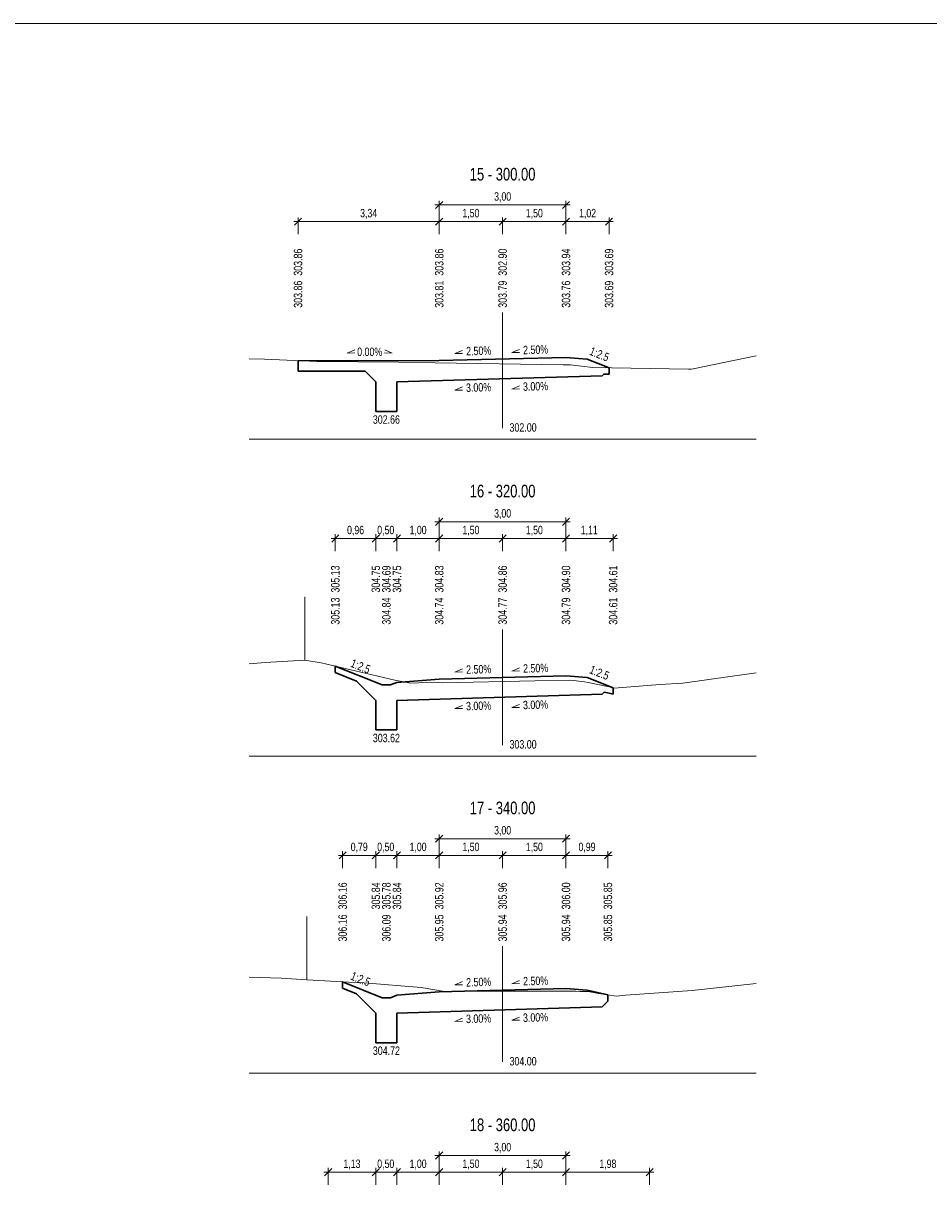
# Model space of a CAD drawing. Header units: metres. Extents: x -555394.9 to -555310.9, y -1125342.1 to -1125282.7.
# Tile 6 of 7: x -555353.7 to -555332.3, y -1125310.4 to -1125282.7. Entities that reach past the tile are written whole.
import ezdxf
from ezdxf.enums import TextEntityAlignment as Align

# ---------------------------------------------------------------- set-up
doc = ezdxf.new("R2010")
doc.units = ezdxf.units.M
doc.header["$MEASUREMENT"] = 0
doc.linetypes.add('DGN Style 4', pattern=[5.477252, 2.736915, -1.368458, 0.003421, -1.368458])
doc.layers.get('0').update_dxf_attribs({"lineweight": 13})
for name, color, linetype, lineweight in [('16', 7, 'Continuous', 0), ('_0', 7, 'Continuous', 0), ('KOTY', 7, 'Continuous', 13), ('PR_NAVRH', 1, 'Continuous', 30), ('PR_SKLON_NAVRH', 1, 'Continuous', 13), ('PR_STANICENI', 7, 'Continuous', 0), ('PR_VYSKY_NAVRH', 1, 'Continuous', 13), ('PR_VYSKY_TEREN', 7, 'Continuous', 13), ('RAMECEK', 7, 'Continuous', 0), ('TEREN', 7, 'Continuous', 0)]:
    doc.layers.add(name, color=color, linetype=linetype, lineweight=lineweight)
doc.styles.add('Style-Arial', font='arial.ttf')

# ---------------------------------------------------------------- blocks, each defined once
blk = doc.blocks.new('KOTA_ZN250')
at = {"color": 0, "linetype": 'ByBlock', "lineweight": -2, "ltscale": 0.25}
for p, q in [((-0.25, 0), (0.25, 0)), ((0.212, 0.212), (-0.212, -0.212)), ((0, -0.25), (0, 0.25))]:
    blk.add_line(p, q, dxfattribs=at)

msp = doc.modelspace()

# ---------------------------------------------------------------- linework, layer by layer
at = {"layer": '16', "color": 1, "linetype": 'DGN Style 4', "lineweight": 13}
for p, q in [((-555342.4, -1125289.555), (-555342.4, -1125292.555)), ((-555342.4, -1125297.055), (-555342.4, -1125300.055)), ((-555342.4, -1125304.555), (-555342.4, -1125307.555))]:
    msp.add_line(p, q, dxfattribs=at)
at = {"layer": '16', "color": 7, "linetype": 'Continuous', "lineweight": 0}
for p, q in [((-555348.4, -1125292.555), (-555336.4, -1125292.555)), ((-555348.4, -1125300.055), (-555336.4, -1125300.055)), ((-555348.4, -1125307.555), (-555336.4, -1125307.555))]:
    msp.add_line(p, q, dxfattribs=at)
at = {"layer": '_0', "color": 1, "lineweight": 13, "flags": 128}
msp.add_lwpolyline([(-555346.358, -1125297.926), (-555345.4, -1125298.31), (-555345.25, -1125298.37), (-555345.05, -1125298.37), (-555344.9, -1125298.31), (-555343.9, -1125298.23), (-555342.4, -1125298.192), (-555340.9, -1125298.155), (-555340.4, -1125298.195), (-555339.785, -1125298.441)], dxfattribs=at)
at = {"layer": 'KOTY'}
for p, q in [((-555343.9, -1125287.308), (-555343.9, -1125286.908)), ((-555343.9, -1125287.008), (-555340.898, -1125287.008)), ((-555340.9, -1125287.308), (-555340.9, -1125286.908)), ((-555347.241, -1125287.702), (-555347.241, -1125287.302)), ((-555347.241, -1125287.402), (-555339.881, -1125287.402)), ((-555343.9, -1125287.702), (-555343.9, -1125287.302)), ((-555342.4, -1125287.702), (-555342.4, -1125287.302)), ((-555340.9, -1125287.702), (-555340.9, -1125287.302)), ((-555339.881, -1125287.702), (-555339.881, -1125287.302)), ((-555343.9, -1125294.808), (-555343.9, -1125294.408)), ((-555340.9, -1125294.808), (-555340.9, -1125294.408)), ((-555343.9, -1125294.508), (-555340.898, -1125294.508)), ((-555346.359, -1125295.202), (-555346.359, -1125294.802)), ((-555346.359, -1125294.902), (-555339.785, -1125294.902)), ((-555345.4, -1125295.202), (-555345.4, -1125294.802)), ((-555344.9, -1125295.202), (-555344.9, -1125294.802)), ((-555343.9, -1125295.202), (-555343.9, -1125294.802)), ((-555342.4, -1125295.202), (-555342.4, -1125294.802)), ((-555340.9, -1125295.202), (-555340.9, -1125294.802)), ((-555339.785, -1125295.202), (-555339.785, -1125294.802)), ((-555343.9, -1125302.308), (-555343.9, -1125301.908)), ((-555340.9, -1125302.308), (-555340.9, -1125301.908)), ((-555343.9, -1125302.008), (-555340.898, -1125302.008)), ((-555346.186, -1125302.702), (-555346.186, -1125302.302)), ((-555346.186, -1125302.402), (-555339.908, -1125302.402)), ((-555345.4, -1125302.702), (-555345.4, -1125302.302)), ((-555344.9, -1125302.702), (-555344.9, -1125302.302)), ((-555343.9, -1125302.702), (-555343.9, -1125302.302)), ((-555342.4, -1125302.702), (-555342.4, -1125302.302)), ((-555340.9, -1125302.702), (-555340.9, -1125302.302)), ((-555339.908, -1125302.702), (-555339.908, -1125302.302)), ((-555343.9, -1125309.808), (-555343.9, -1125309.408)), ((-555340.9, -1125309.808), (-555340.9, -1125309.408)), ((-555343.9, -1125309.508), (-555340.9, -1125309.508)), ((-555346.528, -1125310.202), (-555346.528, -1125309.802)), ((-555346.528, -1125309.902), (-555338.921, -1125309.902)), ((-555345.4, -1125310.202), (-555345.4, -1125309.802)), ((-555344.9, -1125310.202), (-555344.9, -1125309.802)), ((-555343.9, -1125310.202), (-555343.9, -1125309.802)), ((-555342.4, -1125310.202), (-555342.4, -1125309.802)), ((-555340.9, -1125310.202), (-555340.9, -1125309.802)), ((-555338.921, -1125310.202), (-555338.921, -1125309.802))]:
    msp.add_line(p, q, dxfattribs=at)
at = {"layer": 'PR_NAVRH'}
for p, q in [((-555343.9, -1125290.693), (-555347.241, -1125290.695)), ((-555347.241, -1125290.695), (-555347.241, -1125290.945)), ((-555343.9, -1125290.693), (-555340.9, -1125290.618)), ((-555340.4, -1125290.658), (-555340.9, -1125290.618)), ((-555339.881, -1125290.865), (-555340.4, -1125290.658)), ((-555339.881, -1125291.015), (-555339.881, -1125290.865)), ((-555345.653, -1125290.944), (-555347.241, -1125290.945)), ((-555345.653, -1125290.944), (-555345.4, -1125291.198)), ((-555344.9, -1125291.198), (-555340.042, -1125291.052)), ((-555340.004, -1125291.013), (-555340.042, -1125291.052)), ((-555345.4, -1125291.198), (-555345.4, -1125291.898)), ((-555344.9, -1125291.198), (-555344.9, -1125291.898)), ((-555345.4, -1125291.898), (-555344.9, -1125291.898)), ((-555345.25, -1125298.37), (-555346.359, -1125297.926)), ((-555346.359, -1125298.076), (-555346.359, -1125297.926)), ((-555345.858, -1125298.277), (-555346.359, -1125298.076)), ((-555345.858, -1125298.277), (-555345.4, -1125298.735)), ((-555345.05, -1125298.37), (-555344.9, -1125298.31)), ((-555344.9, -1125298.31), (-555343.9, -1125298.23)), ((-555343.9, -1125298.23), (-555340.9, -1125298.155)), ((-555340.4, -1125298.195), (-555340.9, -1125298.155)), ((-555339.785, -1125298.441), (-555340.4, -1125298.195)), ((-555345.05, -1125298.37), (-555345.25, -1125298.37)), ((-555344.9, -1125298.735), (-555340.042, -1125298.589)), ((-555339.994, -1125298.541), (-555340.042, -1125298.589)), ((-555339.785, -1125298.441), (-555339.785, -1125298.591)), ((-555345.4, -1125298.735), (-555345.4, -1125299.435)), ((-555344.9, -1125298.735), (-555344.9, -1125299.435)), ((-555345.4, -1125299.435), (-555344.9, -1125299.435)), ((-555345.25, -1125305.771), (-555346.186, -1125305.397)), ((-555346.186, -1125305.547), (-555346.186, -1125305.397)), ((-555345.858, -1125305.678), (-555346.186, -1125305.547)), ((-555343.9, -1125305.631), (-555340.9, -1125305.556)), ((-555340.4, -1125305.596), (-555340.9, -1125305.556)), ((-555345.858, -1125305.678), (-555345.4, -1125306.136)), ((-555345.05, -1125305.771), (-555345.25, -1125305.771)), ((-555345.05, -1125305.771), (-555344.9, -1125305.711)), ((-555344.9, -1125305.711), (-555343.9, -1125305.631)), ((-555339.908, -1125305.706), (-555340.4, -1125305.596)), ((-555339.908, -1125305.706), (-555339.908, -1125305.856)), ((-555344.9, -1125306.136), (-555340.042, -1125305.991)), ((-555339.908, -1125305.856), (-555340.042, -1125305.991)), ((-555345.4, -1125306.136), (-555345.4, -1125306.836)), ((-555344.9, -1125306.136), (-555344.9, -1125306.836)), ((-555345.4, -1125306.836), (-555344.9, -1125306.836))]:
    msp.add_line(p, q, dxfattribs=at)
at = {"layer": 'PR_NAVRH', "flags": 128}
for points in [[(-555340.004, -1125291.013), (-555339.881, -1125291.015)], [(-555339.994, -1125298.541), (-555339.876, -1125298.565), (-555339.785, -1125298.591)]]:
    msp.add_lwpolyline(points, dxfattribs=at)
at = {"layer": 'PR_SKLON_NAVRH', "color": 1, "lineweight": 13, "ltscale": 0.05}
for p, q in [((-555345.899, -1125290.438), (-555346.076, -1125290.514)), ((-555346.076, -1125290.514), (-555345.897, -1125290.511)), ((-555345.012, -1125290.514), (-555345.192, -1125290.511)), ((-555345.19, -1125290.438), (-555345.012, -1125290.514)), ((-555343.351, -1125290.452), (-555343.528, -1125290.528)), ((-555343.528, -1125290.528), (-555343.348, -1125290.525)), ((-555342.003, -1125290.426), (-555342.18, -1125290.501)), ((-555342.18, -1125290.501), (-555342.001, -1125290.498)), ((-555343.351, -1125291.317), (-555343.528, -1125291.393)), ((-555343.528, -1125291.393), (-555343.348, -1125291.39)), ((-555342.003, -1125291.291), (-555342.18, -1125291.367)), ((-555342.18, -1125291.367), (-555342.001, -1125291.363)), ((-555343.351, -1125297.989), (-555343.528, -1125298.065)), ((-555343.528, -1125298.065), (-555343.348, -1125298.062)), ((-555342.003, -1125297.963), (-555342.18, -1125298.039)), ((-555342.18, -1125298.039), (-555342.001, -1125298.035)), ((-555343.351, -1125298.854), (-555343.528, -1125298.93)), ((-555342.003, -1125298.828), (-555342.18, -1125298.904)), ((-555342.18, -1125298.904), (-555342.001, -1125298.9)), ((-555343.528, -1125298.93), (-555343.348, -1125298.927)), ((-555343.351, -1125305.391), (-555343.528, -1125305.467)), ((-555343.528, -1125305.467), (-555343.348, -1125305.463)), ((-555342.003, -1125305.364), (-555342.18, -1125305.44)), ((-555342.18, -1125305.44), (-555342.001, -1125305.437)), ((-555343.351, -1125306.256), (-555343.528, -1125306.332)), ((-555343.528, -1125306.332), (-555343.348, -1125306.328)), ((-555342.003, -1125306.229), (-555342.18, -1125306.305)), ((-555342.18, -1125306.305), (-555342.001, -1125306.302))]:
    msp.add_line(p, q, dxfattribs=at)
at = {"layer": 'RAMECEK', "ltscale": 0.25, "flags": 128}
msp.add_lwpolyline([(-555394.9, -1125342.111), (-555310.9, -1125342.111), (-555310.9, -1125282.711), (-555394.9, -1125282.711)], close=True, dxfattribs=at)
at = {"layer": 'TEREN', "color": 7, "lineweight": 13}
for p, q in [((-555347.078, -1125296.286), (-555347.078, -1125297.786)), ((-555347.029, -1125303.846), (-555347.029, -1125305.346))]:
    msp.add_line(p, q, dxfattribs=at)
at = {"layer": 'TEREN', "color": 7, "lineweight": 13, "flags": 128}
for points in [[(-555348.4, -1125290.65), (-555348.037, -1125290.661), (-555346.795, -1125290.714), (-555344.858, -1125290.729), (-555343.993, -1125290.743), (-555340.968, -1125290.794), (-555340.796, -1125290.795), (-555340.276, -1125290.859), (-555337.998, -1125290.896), (-555337.974, -1125290.898), (-555337.941, -1125290.896), (-555337.889, -1125290.891), (-555336.4, -1125290.578)], [(-555348.4, -1125297.872), (-555348.021, -1125297.834), (-555347.078, -1125297.786), (-555346.694, -1125297.847), (-555344.953, -1125298.257), (-555344.58, -1125298.328), (-555343.997, -1125298.307), (-555343.82, -1125298.318), (-555341.637, -1125298.274), (-555340.794, -1125298.259), (-555340.463, -1125298.299), (-555340.379, -1125298.314), (-555339.876, -1125298.415), (-555339.761, -1125298.448), (-555338.682, -1125298.358), (-555338.139, -1125298.323), (-555336.4, -1125298.083)], [(-555348.4, -1125305.289), (-555347.641, -1125305.312), (-555347.029, -1125305.346), (-555346.046, -1125305.405), (-555345.672, -1125305.423), (-555344.33, -1125305.531), (-555343.73, -1125305.629), (-555342.89, -1125305.614), (-555340.669, -1125305.615), (-555340.563, -1125305.622), (-555340.375, -1125305.622), (-555340.132, -1125305.671), (-555339.707, -1125305.738), (-555339.495, -1125305.714), (-555337.912, -1125305.604), (-555336.4, -1125305.435)]]:
    msp.add_lwpolyline(points, dxfattribs=at)

# ---------------------------------------------------------------- block references
at = {"layer": 'KOTY', "xscale": 0.3999200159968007, "yscale": 0.3999200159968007, "rotation": 179.9999999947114}
for p in [(-555343.9, -1125287.008), (-555340.9, -1125287.008), (-555347.241, -1125287.402), (-555343.9, -1125287.402), (-555342.4, -1125287.402), (-555340.9, -1125287.402), (-555339.881, -1125287.402), (-555343.9, -1125294.508), (-555340.9, -1125294.508), (-555346.359, -1125294.902), (-555345.4, -1125294.902), (-555344.9, -1125294.902), (-555343.9, -1125294.902), (-555342.4, -1125294.902), (-555340.9, -1125294.902), (-555339.785, -1125294.902), (-555343.9, -1125302.008), (-555340.9, -1125302.008), (-555346.186, -1125302.402), (-555345.4, -1125302.402), (-555344.9, -1125302.402), (-555343.9, -1125302.402), (-555342.4, -1125302.402), (-555340.9, -1125302.402), (-555339.908, -1125302.402), (-555343.9, -1125309.508), (-555340.9, -1125309.508), (-555346.528, -1125309.902), (-555345.4, -1125309.902), (-555344.9, -1125309.902), (-555343.9, -1125309.902), (-555342.4, -1125309.902), (-555340.9, -1125309.902), (-555338.921, -1125309.902)]:
    msp.add_blockref('KOTA_ZN250', p, dxfattribs=at)

# ---------------------------------------------------------------- texts
at = {"layer": '16', "color": 1, "lineweight": 0, "style": 'Style-Arial', "width": 0.75}
for s, p in [('2.50%', (-555341.616, -1125290.534)), ('2.50%', (-555342.963, -1125290.561)), ('3.00%', (-555342.966, -1125291.426)), ('3.00%', (-555341.618, -1125291.4)), ('2.50%', (-555342.963, -1125298.098)), ('2.50%', (-555341.616, -1125298.072)), ('3.00%', (-555342.966, -1125298.963)), ('3.00%', (-555341.618, -1125298.937)), ('2.50%', (-555341.616, -1125305.473)), ('2.50%', (-555342.963, -1125305.5)), ('3.00%', (-555342.966, -1125306.365)), ('3.00%', (-555341.618, -1125306.338))]:
    msp.add_text(s, height=0.2, rotation=1.6842, dxfattribs=at).set_placement(p, align=Align.CENTER)
at = {"layer": 'KOTY', "linetype": 'Continuous', "style": 'Style-Arial', "width": 0.74}
for s, p in [('3,00', (-555342.399, -1125286.808)), ('3,34', (-555345.57, -1125287.202)), ('1,50', (-555343.15, -1125287.202)), ('1,50', (-555341.649, -1125287.202)), ('1,02', (-555340.389, -1125287.202)), ('3,00', (-555342.399, -1125294.308)), ('0,96', (-555345.879, -1125294.702)), ('0,50', (-555345.165, -1125294.702)), ('1,00', (-555344.4, -1125294.702)), ('1,50', (-555343.15, -1125294.702)), ('1,50', (-555341.649, -1125294.702)), ('1,11', (-555340.349, -1125294.702)), ('3,00', (-555342.399, -1125301.808)), ('0,79', (-555345.793, -1125302.202)), ('0,50', (-555345.165, -1125302.202)), ('1,00', (-555344.4, -1125302.202)), ('1,50', (-555343.15, -1125302.202)), ('1,50', (-555341.649, -1125302.202)), ('0,99', (-555340.403, -1125302.202)), ('3,00', (-555342.399, -1125309.308)), ('1,13', (-555345.964, -1125309.702)), ('0,50', (-555345.165, -1125309.702)), ('1,00', (-555344.4, -1125309.702)), ('1,50', (-555343.15, -1125309.702)), ('1,50', (-555341.649, -1125309.702)), ('1,98', (-555339.909, -1125309.702))]:
    msp.add_text(s, height=0.2, rotation=360, dxfattribs=at).set_placement(p, align=Align.MIDDLE_CENTER)
at = {"layer": 'PR_STANICENI', "color": 1, "lineweight": 13, "style": 'Style-Arial', "width": 0.733333}
for s, p in [('15 - 300.00', (-555342.4, -1125286.28)), ('16 - 320.00', (-555342.4, -1125293.78)), ('17 - 340.00', (-555342.4, -1125301.28)), ('18 - 360.00', (-555342.4, -1125308.78))]:
    msp.add_text(s, height=0.3, rotation=360, dxfattribs=at).set_placement(p, align=Align.MIDDLE_CENTER)
at = {"layer": 'PR_VYSKY_NAVRH', "color": 1, "style": 'Style-Arial', "width": 0.75}
for s, rotation, p in [('303.86', 90, (-555347.241, -1125288.683)), ('303.86', 90, (-555343.9, -1125288.683)), ('302.90', 90, (-555342.4, -1125288.683)), ('303.94', 90, (-555340.9, -1125288.683)), ('303.69', 90, (-555339.881, -1125288.683)), ('1:2.5', 338.1986, (-555340.325, -1125290.455)), ('305.13', 90, (-555346.359, -1125296.183)), ('304.75', 90, (-555345.4, -1125296.183)), ('304.69', 90, (-555345.15, -1125296.183)), ('304.75', 90, (-555344.9, -1125296.183)), ('304.83', 90, (-555343.9, -1125296.183)), ('304.86', 90, (-555342.4, -1125296.183)), ('304.90', 90, (-555340.9, -1125296.183)), ('304.61', 90, (-555339.785, -1125296.183)), ('1:2.5', 338.1986, (-555345.978, -1125297.84)), ('1:2.5', 338.1986, (-555340.325, -1125297.992)), ('306.16', 90, (-555346.186, -1125303.683)), ('305.84', 90, (-555345.4, -1125303.683)), ('305.84', 90, (-555344.9, -1125303.683)), ('305.96', 90, (-555342.4, -1125303.683)), ('305.78', 90, (-555345.15, -1125303.683)), ('305.92', 90, (-555343.9, -1125303.683)), ('306.00', 90, (-555340.9, -1125303.683)), ('305.85', 90, (-555339.908, -1125303.683)), ('1:2.5', 338.1986, (-555345.978, -1125305.242))]:
    msp.add_text(s, height=0.2, rotation=rotation, dxfattribs=at).set_placement(p, align=Align.MIDDLE_LEFT)
for s, p in [('0.00%', (-555345.544, -1125290.484)), ('302.66', (-555345.15, -1125292.087)), ('303.62', (-555345.15, -1125299.624)), ('304.72', (-555345.15, -1125307.025))]:
    msp.add_text(s, height=0.2, dxfattribs=at).set_placement(p, align=Align.MIDDLE_CENTER)
at = {"layer": 'PR_VYSKY_TEREN', "style": 'Style-Arial', "width": 0.75}
for s, rotation, p in [('303.86', 90, (-555347.241, -1125289.442)), ('303.81', 90, (-555343.9, -1125289.442)), ('303.79', 90, (-555342.4, -1125289.442)), ('303.76', 90, (-555340.9, -1125289.442)), ('303.69', 90, (-555339.881, -1125289.442)), ('302.00', 360, (-555342.236, -1125292.275)), ('305.13', 90, (-555346.359, -1125296.942)), ('304.84', 90, (-555345.15, -1125296.942)), ('304.74', 90, (-555343.9, -1125296.942)), ('304.77', 90, (-555342.4, -1125296.942)), ('304.79', 90, (-555340.9, -1125296.942)), ('304.61', 90, (-555339.785, -1125296.942)), ('303.00', 360, (-555342.236, -1125299.775)), ('306.16', 90, (-555346.186, -1125304.442)), ('306.09', 90, (-555345.15, -1125304.442)), ('305.95', 90, (-555343.9, -1125304.442)), ('305.94', 90, (-555342.4, -1125304.442)), ('305.94', 90, (-555340.9, -1125304.442)), ('305.85', 90, (-555339.908, -1125304.442)), ('304.00', 360, (-555342.236, -1125307.275))]:
    msp.add_text(s, height=0.2, rotation=rotation, dxfattribs=at).set_placement(p, align=Align.MIDDLE_LEFT)

doc.saveas('drawing.dxf')
